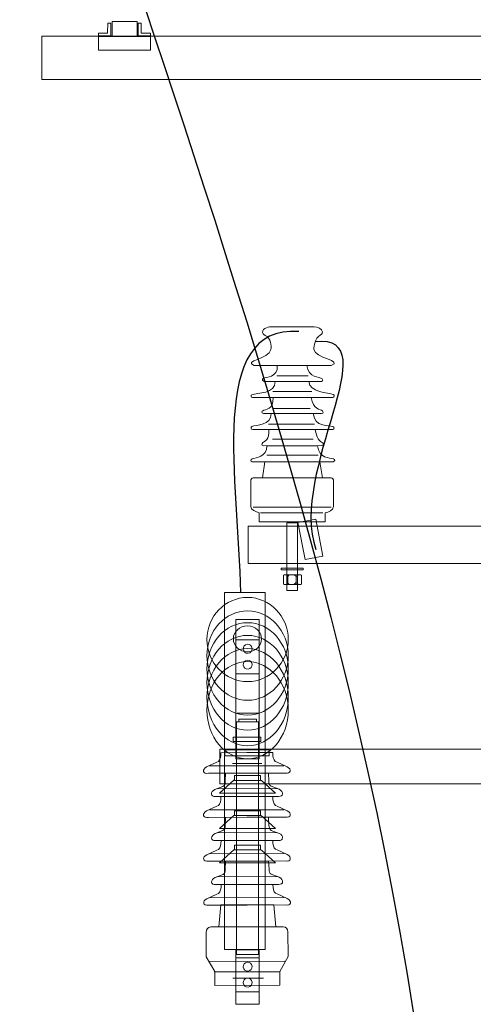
# Model space of a CAD drawing. Header units: centimetres. Extents: x -4644 to 5368, y -667 to 1552.
# Tile 32 of 48: x -1521 to -1451, y 340 to 492. Entities that reach past the tile are written whole.
import ezdxf

# ---------------------------------------------------------------- set-up
doc = ezdxf.new("R2010")
doc.units = ezdxf.units.CM
doc.header["$MEASUREMENT"] = 0
doc.layers.get('0').update_dxf_attribs({"linetype": 'CONTINUOUS'})
doc.layers.add('Warstwa 1', color=7, linetype='CONTINUOUS')

msp = doc.modelspace()

# ---------------------------------------------------------------- linework, layer by layer
at = {"color": 10}
for points in [[(-1504.57, 533.66), (-1542.74, 574.02), (-1455.85, 409.22), (-1456.33, 284.37)], [(-1478.38, 443.85), (-1492.65, 444.81), (-1487.65, 420.82), (-1487.4, 403.45)], [(-1475.82, 442.3), (-1464.41, 443.54), (-1480.03, 422.12), (-1475.72, 410.17)]]:
    msp.add_open_spline(points, degree=3, dxfattribs=at)
at = {"layer": 'Warstwa 1', "color": 7, "lineweight": 18}
for points in [[(-1518.05, 482.79), (-1350.33, 482.79), (-1350.33, 489.45), (-1518.05, 489.45), (-1518.05, 482.79)], [(-1489.85, 348.4), (-1483.57, 348.4), (-1483.57, 403.52), (-1489.85, 403.52), (-1489.85, 348.4)]]:
    msp.add_lwpolyline(points, close=True, dxfattribs=at)
at = {"layer": 'Warstwa 1', "color": 7, "lineweight": 9}
for points in [[(-1488.08, 377.85), (-1484.49, 377.85), (-1484.49, 399.37), (-1488.08, 399.37), (-1488.08, 377.85)], [(-1488.08, 390.95), (-1484.49, 390.95), (-1484.49, 396.2), (-1488.08, 396.2), (-1488.08, 390.95)], [(-1488.08, 339.91), (-1484.49, 339.91), (-1484.49, 348.32), (-1488.08, 348.32), (-1488.08, 339.91)], [(-1488.08, 341.84), (-1484.49, 341.84), (-1484.49, 347.08), (-1488.08, 347.08), (-1488.08, 341.84)]]:
    msp.add_lwpolyline(points, close=True, dxfattribs=at)
at = {"layer": 'Warstwa 1', "color": 7, "lineweight": 20}
msp.add_lwpolyline([(-1490.56, 373.97), (-1382.72, 373.97), (-1382.72, 379.34), (-1490.56, 379.34), (-1490.56, 373.97)], close=True, dxfattribs=at)
at = {"layer": 'Warstwa 1', "color": 7, "lineweight": 9}
for centre, major_axis, ratio in [((-1486.29, 396.26), (0, 6.5), 0.967014), ((-1486.29, 393.78), (0, 6.91), 0.909369), ((-1486.29, 391.72), (0, 7.14), 0.880671), ((-1486.3, 396.36), (2.18, 0), 0.917931), ((-1486.29, 389.58), (0, 7.32), 0.859162), ((-1486.29, 387.35), (0, 7.5), 0.838437), ((-1486.29, 385.35), (0, 7.5), 0.838437)]:
    msp.add_ellipse(centre, major_axis=major_axis, ratio=ratio, dxfattribs=at)
at = {"layer": 'Warstwa 1', "color": 250, "lineweight": 70}
msp.add_open_spline([(-2181.25, -624.77), (-2181.25, -624.77), (-2181.25, 905.01), (-2181.25, 905.01), (-2181.25, 905.01), (-2181.25, 905.01), (-1129.83, 905.01), (-1129.83, 905.01), (-1129.83, 905.01), (-1129.83, 905.01), (-1129.83, -624.77), (-1129.83, -624.77), (-1129.83, -624.77), (-1129.83, -624.77), (-2181.25, -624.77), (-2181.25, -624.77)], degree=3, knots=[0, 0, 0, 0, 0.2, 0.2, 0.2, 0.2, 0.4, 0.4, 0.4, 0.4, 0.6, 0.6, 0.6, 0.6, 1, 1, 1, 1], dxfattribs=at)
at = {"layer": 'Warstwa 1', "color": 7, "lineweight": 20}
for points in [[(-1451.92, -399.35), (-1451.92, -399.35), (-1416.34, -399.35), (-1416.34, -399.35), (-1416.34, -399.35), (-1416.34, -399.35), (-1424.47, 780.16), (-1424.47, 780.16), (-1424.47, 780.16), (-1424.47, 780.16), (-1443.89, 780.16), (-1443.89, 780.16), (-1443.89, 780.16), (-1443.89, 780.16), (-1451.92, -399.35), (-1451.92, -399.35)], [(-1478.5, 414.34), (-1478.5, 414.34), (-1475.73, 414.87), (-1475.73, 414.87), (-1475.73, 414.87), (-1475.73, 414.87), (-1474.64, 409.16), (-1474.64, 409.16), (-1474.64, 409.16), (-1474.64, 409.16), (-1477.41, 408.63), (-1477.41, 408.63), (-1477.41, 408.63), (-1477.41, 408.63), (-1478.5, 414.34), (-1478.5, 414.34)]]:
    msp.add_open_spline(points, degree=3, knots=[0, 0, 0, 0, 0.2, 0.2, 0.2, 0.2, 0.4, 0.4, 0.4, 0.4, 0.6, 0.6, 0.6, 0.6, 1, 1, 1, 1], dxfattribs=at)
at = {"layer": 'Warstwa 1', "color": 7, "lineweight": 18}
for points, knots in [([(-1507.39, 489.51), (-1507.39, 489.51), (-1507.39, 491.48), (-1507.39, 491.48), (-1507.39, 491.48), (-1507.39, 491.48), (-1507.89, 491.46), (-1507.89, 491.46), (-1507.89, 491.46), (-1507.89, 491.46), (-1507.9, 489.93), (-1507.9, 489.93), (-1507.9, 489.93), (-1507.9, 489.93), (-1509.31, 489.93), (-1509.31, 489.93), (-1509.31, 489.93), (-1509.31, 489.93), (-1509.31, 489.51), (-1509.31, 489.51), (-1509.31, 489.51), (-1509.31, 489.51), (-1507.39, 489.51), (-1507.39, 489.51)], [0, 0, 0, 0, 0.142857, 0.142857, 0.142857, 0.142857, 0.285714, 0.285714, 0.285714, 0.285714, 0.428571, 0.428571, 0.428571, 0.428571, 0.571429, 0.571429, 0.571429, 0.571429, 0.714286, 0.714286, 0.714286, 0.714286, 1, 1, 1, 1]), ([(-1503.34, 491.75), (-1503.34, 491.75), (-1507.23, 491.75), (-1507.23, 491.75), (-1507.23, 491.75), (-1507.23, 491.75), (-1507.23, 489.43), (-1507.23, 489.43), (-1507.23, 489.43), (-1507.23, 489.43), (-1503.34, 489.43), (-1503.34, 489.43), (-1503.34, 489.43), (-1503.34, 489.43), (-1503.34, 491.75), (-1503.34, 491.75)], [0, 0, 0, 0, 0.2, 0.2, 0.2, 0.2, 0.4, 0.4, 0.4, 0.4, 0.6, 0.6, 0.6, 0.6, 1, 1, 1, 1]), ([(-1503.21, 489.51), (-1503.21, 489.51), (-1503.21, 491.48), (-1503.21, 491.48), (-1503.21, 491.48), (-1503.21, 491.48), (-1502.71, 491.46), (-1502.71, 491.46), (-1502.71, 491.46), (-1502.71, 491.46), (-1502.7, 489.93), (-1502.7, 489.93), (-1502.7, 489.93), (-1502.7, 489.93), (-1501.29, 489.93), (-1501.29, 489.93), (-1501.29, 489.93), (-1501.29, 489.93), (-1501.29, 489.51), (-1501.29, 489.51), (-1501.29, 489.51), (-1501.29, 489.51), (-1503.21, 489.51), (-1503.21, 489.51)], [0, 0, 0, 0, 0.142857, 0.142857, 0.142857, 0.142857, 0.285714, 0.285714, 0.285714, 0.285714, 0.428571, 0.428571, 0.428571, 0.428571, 0.571429, 0.571429, 0.571429, 0.571429, 0.714286, 0.714286, 0.714286, 0.714286, 1, 1, 1, 1]), ([(-1501.26, 489.43), (-1501.26, 489.43), (-1509.31, 489.43), (-1509.31, 489.43), (-1509.31, 489.43), (-1509.31, 489.43), (-1509.31, 487.31), (-1509.31, 487.31), (-1509.31, 487.31), (-1509.31, 487.31), (-1501.26, 487.31), (-1501.26, 487.31), (-1501.26, 487.31), (-1501.26, 487.31), (-1501.26, 489.43), (-1501.26, 489.43)], [0, 0, 0, 0, 0.2, 0.2, 0.2, 0.2, 0.4, 0.4, 0.4, 0.4, 0.6, 0.6, 0.6, 0.6, 1, 1, 1, 1]), ([(-1483.96, 443.7), (-1484.12, 444.4), (-1482.65, 444.67), (-1482.66, 444.56), (-1482.66, 444.56), (-1482.66, 444.56), (-1476.02, 444.56), (-1476.02, 444.56), (-1476.02, 444.56), (-1475.43, 444.51), (-1474.77, 444.28), (-1474.7, 443.78), (-1474.7, 443.78), (-1474.81, 443.55), (-1474.65, 443.49), (-1475.07, 443.26), (-1475.07, 443.26), (-1475.88, 442.81), (-1476.05, 441.6), (-1476.03, 441.07), (-1476.03, 441.07), (-1475.97, 439.77), (-1471.45, 439.28), (-1473.35, 438.61), (-1473.35, 438.61), (-1473.35, 438.61), (-1485.25, 438.61), (-1485.25, 438.61), (-1485.25, 438.61), (-1487.16, 439.31), (-1482.93, 439.56), (-1482.68, 441.08), (-1482.68, 441.08), (-1482.59, 441.59), (-1482.65, 442.8), (-1483.57, 443.25), (-1483.57, 443.25), (-1483.9, 443.41), (-1483.88, 443.53), (-1483.96, 443.7)], [0, 0, 0, 0, 0.090909, 0.090909, 0.090909, 0.090909, 0.181818, 0.181818, 0.181818, 0.181818, 0.272727, 0.272727, 0.272727, 0.272727, 0.363636, 0.363636, 0.363636, 0.363636, 0.454545, 0.454545, 0.454545, 0.454545, 0.545455, 0.545455, 0.545455, 0.545455, 0.636364, 0.636364, 0.636364, 0.636364, 0.727273, 0.727273, 0.727273, 0.727273, 0.818182, 0.818182, 0.818182, 0.818182, 1, 1, 1, 1]), ([(-1481.69, 438.61), (-1481.69, 438.61), (-1477.13, 438.61), (-1477.13, 438.61), (-1477.13, 438.61), (-1476.87, 436.6), (-1475.17, 436.91), (-1474.77, 436.52), (-1474.77, 436.52), (-1474.7, 436.45), (-1474.57, 436.21), (-1474.88, 436.11), (-1474.88, 436.11), (-1474.88, 436.11), (-1483.72, 436.12), (-1483.72, 436.12), (-1483.72, 436.12), (-1483.99, 436.17), (-1484.04, 436.47), (-1483.88, 436.57), (-1483.88, 436.57), (-1483.39, 436.86), (-1481.6, 436.66), (-1481.69, 438.61)], [0, 0, 0, 0, 0.142857, 0.142857, 0.142857, 0.142857, 0.285714, 0.285714, 0.285714, 0.285714, 0.428571, 0.428571, 0.428571, 0.428571, 0.571429, 0.571429, 0.571429, 0.571429, 0.714286, 0.714286, 0.714286, 0.714286, 1, 1, 1, 1]), ([(-1482.01, 436.12), (-1482.01, 436.12), (-1476.8, 436.12), (-1476.8, 436.12), (-1476.8, 436.12), (-1476.7, 434.47), (-1473.87, 434.37), (-1473.04, 434.09), (-1473.04, 434.09), (-1472.85, 434.02), (-1472.83, 433.72), (-1473.1, 433.64), (-1473.1, 433.64), (-1473.1, 433.64), (-1485.55, 433.64), (-1485.55, 433.64), (-1485.55, 433.64), (-1485.81, 433.69), (-1485.82, 434.01), (-1485.61, 434.08), (-1485.61, 434.08), (-1484.78, 434.37), (-1481.97, 434.22), (-1482.01, 436.12)], [0, 0, 0, 0, 0.142857, 0.142857, 0.142857, 0.142857, 0.285714, 0.285714, 0.285714, 0.285714, 0.428571, 0.428571, 0.428571, 0.428571, 0.571429, 0.571429, 0.571429, 0.571429, 0.714286, 0.714286, 0.714286, 0.714286, 1, 1, 1, 1]), ([(-1482.34, 433.64), (-1482.34, 433.64), (-1476.46, 433.64), (-1476.46, 433.64), (-1476.46, 433.64), (-1476.21, 431.75), (-1475, 431.86), (-1474.7, 431.58), (-1474.7, 431.58), (-1474.61, 431.49), (-1474.53, 431.21), (-1474.85, 431.16), (-1474.85, 431.16), (-1474.85, 431.16), (-1483.85, 431.16), (-1483.85, 431.16), (-1483.85, 431.16), (-1484.21, 431.24), (-1484.05, 431.55), (-1483.95, 431.61), (-1483.95, 431.61), (-1483.56, 431.82), (-1482.25, 431.76), (-1482.34, 433.64)], [0, 0, 0, 0, 0.142857, 0.142857, 0.142857, 0.142857, 0.285714, 0.285714, 0.285714, 0.285714, 0.428571, 0.428571, 0.428571, 0.428571, 0.571429, 0.571429, 0.571429, 0.571429, 0.714286, 0.714286, 0.714286, 0.714286, 1, 1, 1, 1]), ([(-1482.66, 431.17), (-1482.66, 431.17), (-1476.13, 431.17), (-1476.13, 431.17), (-1476.13, 431.17), (-1475.93, 429.02), (-1473.79, 429.41), (-1473.1, 429.17), (-1473.1, 429.17), (-1472.87, 429.09), (-1472.78, 428.79), (-1473.13, 428.69), (-1473.13, 428.69), (-1473.13, 428.69), (-1485.5, 428.69), (-1485.5, 428.69), (-1485.5, 428.69), (-1485.83, 428.74), (-1485.79, 429.06), (-1485.63, 429.15), (-1485.63, 429.15), (-1485.01, 429.49), (-1482.61, 429.26), (-1482.66, 431.17)], [0, 0, 0, 0, 0.142857, 0.142857, 0.142857, 0.142857, 0.285714, 0.285714, 0.285714, 0.285714, 0.428571, 0.428571, 0.428571, 0.428571, 0.571429, 0.571429, 0.571429, 0.571429, 0.714286, 0.714286, 0.714286, 0.714286, 1, 1, 1, 1]), ([(-1482.98, 428.69), (-1482.98, 428.69), (-1475.82, 428.69), (-1475.82, 428.69), (-1475.82, 428.69), (-1475.57, 426.77), (-1474.78, 426.86), (-1474.63, 426.57), (-1474.63, 426.57), (-1474.59, 426.48), (-1474.55, 426.28), (-1474.82, 426.21), (-1474.82, 426.21), (-1474.82, 426.21), (-1483.82, 426.2), (-1483.82, 426.2), (-1483.82, 426.2), (-1484.16, 426.26), (-1484.13, 426.56), (-1483.94, 426.67), (-1483.94, 426.67), (-1483.63, 426.85), (-1482.91, 427.15), (-1482.98, 428.69)], [0, 0, 0, 0, 0.142857, 0.142857, 0.142857, 0.142857, 0.285714, 0.285714, 0.285714, 0.285714, 0.428571, 0.428571, 0.428571, 0.428571, 0.571429, 0.571429, 0.571429, 0.571429, 0.714286, 0.714286, 0.714286, 0.714286, 1, 1, 1, 1]), ([(-1483.33, 426.2), (-1483.33, 426.2), (-1475.48, 426.2), (-1475.48, 426.2), (-1475.48, 426.2), (-1475.29, 424.18), (-1473.61, 424.37), (-1472.99, 424.17), (-1472.99, 424.17), (-1472.79, 424.11), (-1472.75, 423.8), (-1473.05, 423.71), (-1473.05, 423.71), (-1473.05, 423.71), (-1485.56, 423.71), (-1485.56, 423.71), (-1485.56, 423.71), (-1485.84, 423.8), (-1485.8, 424.08), (-1485.6, 424.16), (-1485.6, 424.16), (-1485, 424.4), (-1483.28, 424.4), (-1483.33, 426.2)], [0, 0, 0, 0, 0.142857, 0.142857, 0.142857, 0.142857, 0.285714, 0.285714, 0.285714, 0.285714, 0.428571, 0.428571, 0.428571, 0.428571, 0.571429, 0.571429, 0.571429, 0.571429, 0.714286, 0.714286, 0.714286, 0.714286, 1, 1, 1, 1]), ([(-1483.63, 423.71), (-1483.63, 423.71), (-1475.15, 423.71), (-1475.15, 423.71), (-1475.15, 423.71), (-1475.15, 423.71), (-1474.71, 421.24), (-1474.71, 421.24), (-1474.71, 421.24), (-1474.71, 421.24), (-1483.98, 421.24), (-1483.98, 421.24), (-1483.98, 421.24), (-1483.98, 421.24), (-1483.63, 423.71), (-1483.63, 423.71)], [0, 0, 0, 0, 0.2, 0.2, 0.2, 0.2, 0.4, 0.4, 0.4, 0.4, 0.6, 0.6, 0.6, 0.6, 1, 1, 1, 1]), ([(-1485.44, 421.24), (-1485.44, 421.24), (-1473.37, 421.24), (-1473.37, 421.24), (-1473.37, 421.24), (-1473.17, 421.24), (-1473.01, 421.01), (-1473.01, 420.72), (-1473.01, 420.72), (-1473.01, 420.72), (-1473.01, 416.8), (-1473.01, 416.8), (-1473.01, 416.8), (-1473.01, 416.21), (-1473.83, 415.99), (-1474.29, 415.81), (-1474.29, 415.81), (-1474.29, 415.81), (-1474.29, 414.42), (-1474.29, 414.42), (-1474.29, 414.42), (-1474.29, 414.42), (-1484.52, 414.42), (-1484.52, 414.42), (-1484.52, 414.42), (-1484.52, 414.42), (-1484.51, 415.81), (-1484.51, 415.81), (-1484.51, 415.81), (-1484.95, 416.03), (-1485.8, 416.25), (-1485.8, 416.8), (-1485.8, 416.8), (-1485.8, 416.8), (-1485.8, 420.72), (-1485.8, 420.72), (-1485.8, 420.72), (-1485.8, 421.01), (-1485.63, 421.24), (-1485.44, 421.24)], [0, 0, 0, 0, 0.090909, 0.090909, 0.090909, 0.090909, 0.181818, 0.181818, 0.181818, 0.181818, 0.272727, 0.272727, 0.272727, 0.272727, 0.363636, 0.363636, 0.363636, 0.363636, 0.454545, 0.454545, 0.454545, 0.454545, 0.545455, 0.545455, 0.545455, 0.545455, 0.636364, 0.636364, 0.636364, 0.636364, 0.727273, 0.727273, 0.727273, 0.727273, 0.818182, 0.818182, 0.818182, 0.818182, 1, 1, 1, 1]), ([(-1486.22, 408), (-1486.22, 408), (-1486.22, 413.78), (-1486.22, 413.78), (-1486.22, 413.78), (-1486.22, 413.78), (-1351.22, 413.78), (-1351.22, 413.78), (-1351.22, 413.78), (-1351.22, 413.78), (-1351.22, 408), (-1351.22, 408), (-1351.22, 408), (-1351.22, 408), (-1486.22, 408), (-1486.22, 408)], [0, 0, 0, 0, 0.2, 0.2, 0.2, 0.2, 0.4, 0.4, 0.4, 0.4, 0.6, 0.6, 0.6, 0.6, 1, 1, 1, 1]), ([(-1480.21, 414.29), (-1480.21, 414.29), (-1478.56, 414.29), (-1478.56, 414.29), (-1478.56, 414.29), (-1478.56, 414.29), (-1478.56, 403.82), (-1478.56, 403.82), (-1478.56, 403.82), (-1478.56, 403.82), (-1480.21, 403.82), (-1480.21, 403.82), (-1480.21, 403.82), (-1480.21, 403.82), (-1480.21, 414.29), (-1480.21, 414.29)], [0, 0, 0, 0, 0.2, 0.2, 0.2, 0.2, 0.4, 0.4, 0.4, 0.4, 0.6, 0.6, 0.6, 0.6, 1, 1, 1, 1]), ([(-1481.09, 407.29), (-1481.09, 407.29), (-1477.69, 407.29), (-1477.69, 407.29), (-1477.69, 407.29), (-1477.69, 407.29), (-1477.69, 407.05), (-1477.69, 407.05), (-1477.69, 407.05), (-1477.69, 407.05), (-1481.09, 407.05), (-1481.09, 407.05), (-1481.09, 407.05), (-1481.09, 407.05), (-1481.09, 407.29), (-1481.09, 407.29)], [0, 0, 0, 0, 0.2, 0.2, 0.2, 0.2, 0.4, 0.4, 0.4, 0.4, 0.6, 0.6, 0.6, 0.6, 1, 1, 1, 1]), ([(-1480.76, 405.04), (-1480.76, 405.04), (-1480.76, 405.97), (-1480.76, 405.97), (-1480.76, 405.97), (-1480.76, 406.13), (-1480.7, 406.27), (-1480.64, 406.27), (-1480.64, 406.27), (-1480.64, 406.27), (-1478.06, 406.27), (-1478.06, 406.27), (-1478.06, 406.27), (-1477.99, 406.27), (-1477.94, 406.13), (-1477.94, 405.97), (-1477.94, 405.97), (-1477.94, 405.97), (-1477.94, 405.04), (-1477.94, 405.04), (-1477.94, 405.04), (-1477.94, 404.88), (-1477.99, 404.75), (-1478.06, 404.75), (-1478.06, 404.75), (-1478.06, 404.75), (-1480.64, 404.75), (-1480.64, 404.75), (-1480.64, 404.75), (-1480.7, 404.75), (-1480.76, 404.88), (-1480.76, 405.04)], [0, 0, 0, 0, 0.111111, 0.111111, 0.111111, 0.111111, 0.222222, 0.222222, 0.222222, 0.222222, 0.333333, 0.333333, 0.333333, 0.333333, 0.444444, 0.444444, 0.444444, 0.444444, 0.555556, 0.555556, 0.555556, 0.555556, 0.666667, 0.666667, 0.666667, 0.666667, 0.777778, 0.777778, 0.777778, 0.777778, 1, 1, 1, 1])]:
    msp.add_open_spline(points, degree=3, knots=knots, dxfattribs=at)
at = {"layer": 'Warstwa 1', "color": 250, "lineweight": 18}
for points in [[(-1481.77, 436.99), (-1481.77, 436.99), (-1476.95, 436.99), (-1476.95, 436.99)], [(-1482.41, 434.56), (-1482.41, 434.56), (-1476.38, 434.56), (-1476.38, 434.56)], [(-1482.31, 431.95), (-1482.31, 431.95), (-1476.64, 431.95), (-1476.64, 431.95)], [(-1483.06, 429.52), (-1483.06, 429.52), (-1475.96, 429.52), (-1475.96, 429.52)], [(-1482.46, 427.19), (-1482.46, 427.19), (-1476.13, 427.19), (-1476.13, 427.19)], [(-1483.3, 424.76), (-1483.3, 424.76), (-1475.38, 424.76), (-1475.38, 424.76)], [(-1485.42, 416.73), (-1485.42, 416.73), (-1473.35, 416.73), (-1473.35, 416.73)], [(-1484.29, 415.82), (-1484.29, 415.82), (-1474.65, 415.82), (-1474.65, 415.82)], [(-1480.52, 406.27), (-1480.52, 406.27), (-1480.12, 406.25), (-1480.08, 406.04)], [(-1479.56, 406.26), (-1479.56, 406.26), (-1480.03, 406.26), (-1480.08, 406.02)], [(-1479.41, 406.27), (-1479.41, 406.27), (-1478.81, 406.19), (-1478.79, 405.89)], [(-1478.4, 406.27), (-1478.4, 406.27), (-1478.77, 406.12), (-1478.79, 405.9)], [(-1480.52, 404.75), (-1480.52, 404.75), (-1480.12, 404.77), (-1480.08, 404.97)], [(-1480.08, 406.07), (-1480.08, 406.07), (-1480.08, 404.96), (-1480.08, 404.96)], [(-1479.56, 404.75), (-1479.56, 404.75), (-1480.03, 404.76), (-1480.08, 404.99)], [(-1479.41, 404.75), (-1479.41, 404.75), (-1478.81, 404.83), (-1478.79, 405.13)], [(-1478.79, 405.93), (-1478.79, 405.93), (-1478.79, 405.09), (-1478.79, 405.09)], [(-1478.4, 404.76), (-1478.4, 404.76), (-1478.77, 404.9), (-1478.79, 405.12)]]:
    msp.add_open_spline(points, degree=3, dxfattribs=at)
at = {"layer": 'Warstwa 1', "color": 7, "lineweight": 9}
for points, knots in [([(-1486.33, 395.52), (-1486.72, 395.49), (-1487, 395.15), (-1486.96, 394.77), (-1486.96, 394.77), (-1486.93, 394.39), (-1486.59, 394.1), (-1486.21, 394.14), (-1486.21, 394.14), (-1485.83, 394.17), (-1485.55, 394.51), (-1485.58, 394.89), (-1485.58, 394.89), (-1485.61, 395.28), (-1485.95, 395.56), (-1486.33, 395.52)], [0, 0, 0, 0, 0.2, 0.2, 0.2, 0.2, 0.4, 0.4, 0.4, 0.4, 0.6, 0.6, 0.6, 0.6, 1, 1, 1, 1]), ([(-1486.33, 393.07), (-1486.72, 393.03), (-1487, 392.69), (-1486.96, 392.31), (-1486.96, 392.31), (-1486.93, 391.93), (-1486.59, 391.65), (-1486.21, 391.68), (-1486.21, 391.68), (-1485.83, 391.72), (-1485.55, 392.05), (-1485.58, 392.44), (-1485.58, 392.44), (-1485.61, 392.82), (-1485.95, 393.1), (-1486.33, 393.07)], [0, 0, 0, 0, 0.2, 0.2, 0.2, 0.2, 0.4, 0.4, 0.4, 0.4, 0.6, 0.6, 0.6, 0.6, 1, 1, 1, 1]), ([(-1487.99, 383.54), (-1487.99, 383.54), (-1484.59, 383.54), (-1484.59, 383.54), (-1484.59, 383.54), (-1484.59, 383.54), (-1484.59, 347.59), (-1484.59, 347.59), (-1484.59, 347.59), (-1484.59, 347.59), (-1487.99, 347.59), (-1487.99, 347.59), (-1487.99, 347.59), (-1487.99, 347.59), (-1487.99, 383.54), (-1487.99, 383.54)], [0, 0, 0, 0, 0.2, 0.2, 0.2, 0.2, 0.4, 0.4, 0.4, 0.4, 0.6, 0.6, 0.6, 0.6, 1, 1, 1, 1]), ([(-1487.65, 383.53), (-1487.65, 383.53), (-1484.92, 383.53), (-1484.92, 383.53), (-1484.92, 383.53), (-1484.92, 383.53), (-1484.92, 383.95), (-1484.92, 383.95), (-1484.92, 383.95), (-1484.92, 383.95), (-1487.65, 383.95), (-1487.65, 383.95), (-1487.65, 383.95), (-1487.65, 383.95), (-1487.65, 383.53), (-1487.65, 383.53)], [0, 0, 0, 0, 0.2, 0.2, 0.2, 0.2, 0.4, 0.4, 0.4, 0.4, 0.6, 0.6, 0.6, 0.6, 1, 1, 1, 1]), ([(-1488.5, 381.15), (-1488.5, 381.15), (-1484.24, 381.15), (-1484.24, 381.15), (-1484.24, 381.15), (-1484.24, 381.15), (-1484.24, 380.5), (-1484.24, 380.5), (-1484.24, 380.5), (-1484.24, 380.5), (-1488.5, 380.5), (-1488.5, 380.5), (-1488.5, 380.5), (-1488.5, 380.5), (-1488.5, 381.15), (-1488.5, 381.15)], [0, 0, 0, 0, 0.2, 0.2, 0.2, 0.2, 0.4, 0.4, 0.4, 0.4, 0.6, 0.6, 0.6, 0.6, 1, 1, 1, 1]), ([(-1486.4, 375.61), (-1486.4, 375.61), (-1480.49, 375.62), (-1480.49, 375.62), (-1480.49, 375.62), (-1479.57, 375.47), (-1479.43, 376.23), (-1480.18, 376.61), (-1480.18, 376.61), (-1480.18, 376.61), (-1481.74, 377.32), (-1481.74, 377.32), (-1481.74, 377.32), (-1482.15, 377.36), (-1482.32, 377.88), (-1482.38, 378.32), (-1482.38, 378.32), (-1482.38, 378.32), (-1482.4, 378.8), (-1482.4, 378.8), (-1482.4, 378.8), (-1482.4, 378.8), (-1486.4, 378.79), (-1486.4, 378.79), (-1486.4, 378.79), (-1486.4, 378.79), (-1490.41, 378.78), (-1490.41, 378.78), (-1490.41, 378.78), (-1490.41, 378.78), (-1490.42, 378.3), (-1490.42, 378.3), (-1490.42, 378.3), (-1490.48, 377.86), (-1490.65, 377.34), (-1491.06, 377.3), (-1491.06, 377.3), (-1491.06, 377.3), (-1492.62, 376.58), (-1492.62, 376.58), (-1492.62, 376.58), (-1493.37, 376.2), (-1493.22, 375.44), (-1492.31, 375.59), (-1492.31, 375.59), (-1492.31, 375.59), (-1486.4, 375.61), (-1486.4, 375.61)], [0, 0, 0, 0, 0.076923, 0.076923, 0.076923, 0.076923, 0.153846, 0.153846, 0.153846, 0.153846, 0.230769, 0.230769, 0.230769, 0.230769, 0.307692, 0.307692, 0.307692, 0.307692, 0.384615, 0.384615, 0.384615, 0.384615, 0.461538, 0.461538, 0.461538, 0.461538, 0.538462, 0.538462, 0.538462, 0.538462, 0.615385, 0.615385, 0.615385, 0.615385, 0.692308, 0.692308, 0.692308, 0.692308, 0.769231, 0.769231, 0.769231, 0.769231, 0.846154, 0.846154, 0.846154, 0.846154, 1, 1, 1, 1]), ([(-1489.78, 379.21), (-1489.78, 379.21), (-1482.97, 379.22), (-1482.97, 379.22), (-1482.97, 379.22), (-1482.97, 379.22), (-1482.96, 378.31), (-1482.96, 378.31), (-1482.96, 378.31), (-1482.96, 378.31), (-1489.78, 378.29), (-1489.78, 378.29), (-1489.78, 378.29), (-1489.78, 378.29), (-1489.78, 379.21), (-1489.78, 379.21)], [0, 0, 0, 0, 0.2, 0.2, 0.2, 0.2, 0.4, 0.4, 0.4, 0.4, 0.6, 0.6, 0.6, 0.6, 1, 1, 1, 1]), ([(-1486.37, 372.02), (-1486.37, 372.02), (-1491.23, 372.01), (-1491.23, 372.01), (-1491.23, 372.01), (-1492.03, 371.92), (-1492.08, 372.74), (-1491.32, 373.11), (-1491.32, 373.11), (-1491.32, 373.11), (-1490.1, 373.57), (-1490.1, 373.57), (-1490.1, 373.57), (-1489.82, 373.71), (-1489.75, 374.01), (-1489.76, 374.37), (-1489.76, 374.37), (-1489.76, 374.37), (-1489.7, 375.6), (-1489.7, 375.6), (-1489.7, 375.6), (-1489.7, 375.6), (-1486.38, 375.6), (-1486.38, 375.6), (-1486.38, 375.6), (-1486.38, 375.6), (-1483.05, 375.61), (-1483.05, 375.61), (-1483.05, 375.61), (-1483.05, 375.61), (-1482.99, 374.38), (-1482.99, 374.38), (-1482.99, 374.38), (-1483, 374.03), (-1482.93, 373.72), (-1482.64, 373.59), (-1482.64, 373.59), (-1482.64, 373.59), (-1481.43, 373.13), (-1481.43, 373.13), (-1481.43, 373.13), (-1480.67, 372.76), (-1480.72, 371.94), (-1481.51, 372.03), (-1481.51, 372.03), (-1481.51, 372.03), (-1486.37, 372.02), (-1486.37, 372.02)], [0, 0, 0, 0, 0.076923, 0.076923, 0.076923, 0.076923, 0.153846, 0.153846, 0.153846, 0.153846, 0.230769, 0.230769, 0.230769, 0.230769, 0.307692, 0.307692, 0.307692, 0.307692, 0.384615, 0.384615, 0.384615, 0.384615, 0.461538, 0.461538, 0.461538, 0.461538, 0.538462, 0.538462, 0.538462, 0.538462, 0.615385, 0.615385, 0.615385, 0.615385, 0.692308, 0.692308, 0.692308, 0.692308, 0.769231, 0.769231, 0.769231, 0.769231, 0.846154, 0.846154, 0.846154, 0.846154, 1, 1, 1, 1]), ([(-1490.64, 372.52), (-1490.64, 372.52), (-1481.98, 372.52), (-1481.98, 372.52), (-1481.98, 372.52), (-1481.98, 372.52), (-1484.14, 374.49), (-1484.14, 374.49), (-1484.14, 374.49), (-1484.14, 374.49), (-1488.41, 374.51), (-1488.41, 374.51), (-1488.41, 374.51), (-1488.41, 374.51), (-1490.64, 372.52), (-1490.64, 372.52)], [0, 0, 0, 0, 0.2, 0.2, 0.2, 0.2, 0.4, 0.4, 0.4, 0.4, 0.6, 0.6, 0.6, 0.6, 1, 1, 1, 1]), ([(-1488.32, 375.23), (-1488.32, 375.23), (-1484.3, 375.23), (-1484.3, 375.23), (-1484.3, 375.23), (-1484.3, 375.23), (-1484.3, 374.49), (-1484.3, 374.49), (-1484.3, 374.49), (-1484.3, 374.49), (-1488.32, 374.49), (-1488.32, 374.49), (-1488.32, 374.49), (-1488.32, 374.49), (-1488.32, 375.23), (-1488.32, 375.23)], [0, 0, 0, 0, 0.2, 0.2, 0.2, 0.2, 0.4, 0.4, 0.4, 0.4, 0.6, 0.6, 0.6, 0.6, 1, 1, 1, 1]), ([(-1486.39, 368.81), (-1486.39, 368.81), (-1492.3, 368.79), (-1492.3, 368.79), (-1492.3, 368.79), (-1493.21, 368.64), (-1493.36, 369.4), (-1492.61, 369.78), (-1492.61, 369.78), (-1492.61, 369.78), (-1491.05, 370.5), (-1491.05, 370.5), (-1491.05, 370.5), (-1490.64, 370.54), (-1490.47, 371.06), (-1490.41, 371.5), (-1490.41, 371.5), (-1490.41, 371.5), (-1490.4, 371.98), (-1490.4, 371.98), (-1490.4, 371.98), (-1490.4, 371.98), (-1486.39, 371.99), (-1486.39, 371.99), (-1486.39, 371.99), (-1486.39, 371.99), (-1482.39, 372), (-1482.39, 372), (-1482.39, 372), (-1482.39, 372), (-1482.37, 371.52), (-1482.37, 371.52), (-1482.37, 371.52), (-1482.31, 371.08), (-1482.14, 370.56), (-1481.73, 370.52), (-1481.73, 370.52), (-1481.73, 370.52), (-1480.17, 369.81), (-1480.17, 369.81), (-1480.17, 369.81), (-1479.42, 369.43), (-1479.56, 368.67), (-1480.48, 368.82), (-1480.48, 368.82), (-1480.48, 368.82), (-1486.39, 368.81), (-1486.39, 368.81)], [0, 0, 0, 0, 0.076923, 0.076923, 0.076923, 0.076923, 0.153846, 0.153846, 0.153846, 0.153846, 0.230769, 0.230769, 0.230769, 0.230769, 0.307692, 0.307692, 0.307692, 0.307692, 0.384615, 0.384615, 0.384615, 0.384615, 0.461538, 0.461538, 0.461538, 0.461538, 0.538462, 0.538462, 0.538462, 0.538462, 0.615385, 0.615385, 0.615385, 0.615385, 0.692308, 0.692308, 0.692308, 0.692308, 0.769231, 0.769231, 0.769231, 0.769231, 0.846154, 0.846154, 0.846154, 0.846154, 1, 1, 1, 1]), ([(-1488.32, 369.79), (-1488.32, 369.79), (-1484.3, 369.79), (-1484.3, 369.79), (-1484.3, 369.79), (-1484.3, 369.79), (-1484.3, 369.05), (-1484.3, 369.05), (-1484.3, 369.05), (-1484.3, 369.05), (-1488.32, 369.05), (-1488.32, 369.05), (-1488.32, 369.05), (-1488.32, 369.05), (-1488.32, 369.79), (-1488.32, 369.79)], [0, 0, 0, 0, 0.2, 0.2, 0.2, 0.2, 0.4, 0.4, 0.4, 0.4, 0.6, 0.6, 0.6, 0.6, 1, 1, 1, 1]), ([(-1486.36, 365.21), (-1486.36, 365.21), (-1481.5, 365.22), (-1481.5, 365.22), (-1481.5, 365.22), (-1480.71, 365.14), (-1480.66, 365.96), (-1481.42, 366.32), (-1481.42, 366.32), (-1481.42, 366.32), (-1482.63, 366.78), (-1482.63, 366.78), (-1482.63, 366.78), (-1482.92, 366.91), (-1482.99, 367.22), (-1482.98, 367.57), (-1482.98, 367.57), (-1482.98, 367.57), (-1483.04, 368.8), (-1483.04, 368.8), (-1483.04, 368.8), (-1483.04, 368.8), (-1486.37, 368.8), (-1486.37, 368.8), (-1486.37, 368.8), (-1486.37, 368.8), (-1489.69, 368.79), (-1489.69, 368.79), (-1489.69, 368.79), (-1489.69, 368.79), (-1489.75, 367.56), (-1489.75, 367.56), (-1489.75, 367.56), (-1489.73, 367.2), (-1489.81, 366.9), (-1490.09, 366.77), (-1490.09, 366.77), (-1490.09, 366.77), (-1491.31, 366.3), (-1491.31, 366.3), (-1491.31, 366.3), (-1492.07, 365.93), (-1492.01, 365.11), (-1491.22, 365.2), (-1491.22, 365.2), (-1491.22, 365.2), (-1486.36, 365.21), (-1486.36, 365.21)], [0, 0, 0, 0, 0.076923, 0.076923, 0.076923, 0.076923, 0.153846, 0.153846, 0.153846, 0.153846, 0.230769, 0.230769, 0.230769, 0.230769, 0.307692, 0.307692, 0.307692, 0.307692, 0.384615, 0.384615, 0.384615, 0.384615, 0.461538, 0.461538, 0.461538, 0.461538, 0.538462, 0.538462, 0.538462, 0.538462, 0.615385, 0.615385, 0.615385, 0.615385, 0.692308, 0.692308, 0.692308, 0.692308, 0.769231, 0.769231, 0.769231, 0.769231, 0.846154, 0.846154, 0.846154, 0.846154, 1, 1, 1, 1]), ([(-1490.64, 367.07), (-1490.64, 367.07), (-1481.98, 367.07), (-1481.98, 367.07), (-1481.98, 367.07), (-1481.98, 367.07), (-1484.14, 369.04), (-1484.14, 369.04), (-1484.14, 369.04), (-1484.14, 369.04), (-1488.41, 369.06), (-1488.41, 369.06), (-1488.41, 369.06), (-1488.41, 369.06), (-1490.64, 367.07), (-1490.64, 367.07)], [0, 0, 0, 0, 0.2, 0.2, 0.2, 0.2, 0.4, 0.4, 0.4, 0.4, 0.6, 0.6, 0.6, 0.6, 1, 1, 1, 1]), ([(-1486.38, 362.03), (-1486.38, 362.03), (-1480.46, 362.05), (-1480.46, 362.05), (-1480.46, 362.05), (-1479.55, 361.9), (-1479.41, 362.66), (-1480.16, 363.04), (-1480.16, 363.04), (-1480.16, 363.04), (-1481.72, 363.75), (-1481.72, 363.75), (-1481.72, 363.75), (-1482.13, 363.78), (-1482.3, 364.3), (-1482.36, 364.74), (-1482.36, 364.74), (-1482.36, 364.74), (-1482.37, 365.23), (-1482.37, 365.23), (-1482.37, 365.23), (-1482.37, 365.23), (-1486.38, 365.22), (-1486.38, 365.22), (-1486.38, 365.22), (-1486.38, 365.22), (-1490.39, 365.21), (-1490.39, 365.21), (-1490.39, 365.21), (-1490.39, 365.21), (-1490.4, 364.72), (-1490.4, 364.72), (-1490.4, 364.72), (-1490.46, 364.28), (-1490.63, 363.77), (-1491.04, 363.73), (-1491.04, 363.73), (-1491.04, 363.73), (-1492.6, 363.01), (-1492.6, 363.01), (-1492.6, 363.01), (-1493.35, 362.62), (-1493.2, 361.87), (-1492.29, 362.02), (-1492.29, 362.02), (-1492.29, 362.02), (-1486.38, 362.03), (-1486.38, 362.03)], [0, 0, 0, 0, 0.076923, 0.076923, 0.076923, 0.076923, 0.153846, 0.153846, 0.153846, 0.153846, 0.230769, 0.230769, 0.230769, 0.230769, 0.307692, 0.307692, 0.307692, 0.307692, 0.384615, 0.384615, 0.384615, 0.384615, 0.461538, 0.461538, 0.461538, 0.461538, 0.538462, 0.538462, 0.538462, 0.538462, 0.615385, 0.615385, 0.615385, 0.615385, 0.692308, 0.692308, 0.692308, 0.692308, 0.769231, 0.769231, 0.769231, 0.769231, 0.846154, 0.846154, 0.846154, 0.846154, 1, 1, 1, 1]), ([(-1490.64, 361.77), (-1490.64, 361.77), (-1481.98, 361.77), (-1481.98, 361.77), (-1481.98, 361.77), (-1481.98, 361.77), (-1484.14, 363.74), (-1484.14, 363.74), (-1484.14, 363.74), (-1484.14, 363.74), (-1488.41, 363.77), (-1488.41, 363.77), (-1488.41, 363.77), (-1488.41, 363.77), (-1490.64, 361.77), (-1490.64, 361.77)], [0, 0, 0, 0, 0.2, 0.2, 0.2, 0.2, 0.4, 0.4, 0.4, 0.4, 0.6, 0.6, 0.6, 0.6, 1, 1, 1, 1]), ([(-1488.32, 364.49), (-1488.32, 364.49), (-1484.3, 364.49), (-1484.3, 364.49), (-1484.3, 364.49), (-1484.3, 364.49), (-1484.3, 363.75), (-1484.3, 363.75), (-1484.3, 363.75), (-1484.3, 363.75), (-1488.32, 363.75), (-1488.32, 363.75), (-1488.32, 363.75), (-1488.32, 363.75), (-1488.32, 364.49), (-1488.32, 364.49)], [0, 0, 0, 0, 0.2, 0.2, 0.2, 0.2, 0.4, 0.4, 0.4, 0.4, 0.6, 0.6, 0.6, 0.6, 1, 1, 1, 1]), ([(-1486.35, 358.43), (-1486.35, 358.43), (-1481.49, 358.44), (-1481.49, 358.44), (-1481.49, 358.44), (-1480.7, 358.35), (-1480.65, 359.17), (-1481.41, 359.53), (-1481.41, 359.53), (-1481.41, 359.53), (-1482.62, 360), (-1482.62, 360), (-1482.62, 360), (-1482.91, 360.13), (-1482.98, 360.43), (-1482.97, 360.79), (-1482.97, 360.79), (-1482.97, 360.79), (-1483.03, 362.02), (-1483.03, 362.02), (-1483.03, 362.02), (-1483.03, 362.02), (-1486.36, 362.01), (-1486.36, 362.01), (-1486.36, 362.01), (-1486.36, 362.01), (-1489.68, 362), (-1489.68, 362), (-1489.68, 362), (-1489.68, 362), (-1489.74, 360.77), (-1489.74, 360.77), (-1489.74, 360.77), (-1489.72, 360.42), (-1489.8, 360.11), (-1490.08, 359.98), (-1490.08, 359.98), (-1490.08, 359.98), (-1491.3, 359.51), (-1491.3, 359.51), (-1491.3, 359.51), (-1492.06, 359.14), (-1492, 358.32), (-1491.21, 358.41), (-1491.21, 358.41), (-1491.21, 358.41), (-1486.35, 358.43), (-1486.35, 358.43)], [0, 0, 0, 0, 0.076923, 0.076923, 0.076923, 0.076923, 0.153846, 0.153846, 0.153846, 0.153846, 0.230769, 0.230769, 0.230769, 0.230769, 0.307692, 0.307692, 0.307692, 0.307692, 0.384615, 0.384615, 0.384615, 0.384615, 0.461538, 0.461538, 0.461538, 0.461538, 0.538462, 0.538462, 0.538462, 0.538462, 0.615385, 0.615385, 0.615385, 0.615385, 0.692308, 0.692308, 0.692308, 0.692308, 0.769231, 0.769231, 0.769231, 0.769231, 0.846154, 0.846154, 0.846154, 0.846154, 1, 1, 1, 1]), ([(-1486.37, 355.24), (-1486.37, 355.24), (-1492.28, 355.22), (-1492.28, 355.22), (-1492.28, 355.22), (-1493.19, 355.07), (-1493.34, 355.82), (-1492.59, 356.21), (-1492.59, 356.21), (-1492.59, 356.21), (-1491.03, 356.93), (-1491.03, 356.93), (-1491.03, 356.93), (-1490.62, 356.97), (-1490.45, 357.49), (-1490.39, 357.93), (-1490.39, 357.93), (-1490.39, 357.93), (-1490.38, 358.41), (-1490.38, 358.41), (-1490.38, 358.41), (-1490.38, 358.41), (-1486.37, 358.42), (-1486.37, 358.42), (-1486.37, 358.42), (-1486.37, 358.42), (-1482.36, 358.43), (-1482.36, 358.43), (-1482.36, 358.43), (-1482.36, 358.43), (-1482.35, 357.94), (-1482.35, 357.94), (-1482.35, 357.94), (-1482.29, 357.5), (-1482.12, 356.99), (-1481.71, 356.95), (-1481.71, 356.95), (-1481.71, 356.95), (-1480.15, 356.24), (-1480.15, 356.24), (-1480.15, 356.24), (-1479.4, 355.86), (-1479.54, 355.1), (-1480.45, 355.25), (-1480.45, 355.25), (-1480.45, 355.25), (-1486.37, 355.24), (-1486.37, 355.24)], [0, 0, 0, 0, 0.076923, 0.076923, 0.076923, 0.076923, 0.153846, 0.153846, 0.153846, 0.153846, 0.230769, 0.230769, 0.230769, 0.230769, 0.307692, 0.307692, 0.307692, 0.307692, 0.384615, 0.384615, 0.384615, 0.384615, 0.461538, 0.461538, 0.461538, 0.461538, 0.538462, 0.538462, 0.538462, 0.538462, 0.615385, 0.615385, 0.615385, 0.615385, 0.692308, 0.692308, 0.692308, 0.692308, 0.769231, 0.769231, 0.769231, 0.769231, 0.846154, 0.846154, 0.846154, 0.846154, 1, 1, 1, 1]), ([(-1490.42, 355.25), (-1490.42, 355.25), (-1482.22, 355.27), (-1482.22, 355.27), (-1482.22, 355.27), (-1482.22, 355.27), (-1481.93, 351.9), (-1481.93, 351.9), (-1481.93, 351.9), (-1481.93, 351.9), (-1490.75, 351.88), (-1490.75, 351.88), (-1490.75, 351.88), (-1490.75, 351.88), (-1490.42, 355.25), (-1490.42, 355.25)], [0, 0, 0, 0, 0.2, 0.2, 0.2, 0.2, 0.4, 0.4, 0.4, 0.4, 0.6, 0.6, 0.6, 0.6, 1, 1, 1, 1]), ([(-1491.97, 351.86), (-1491.97, 351.86), (-1480.78, 351.89), (-1480.78, 351.89), (-1480.78, 351.89), (-1480.38, 351.89), (-1480.05, 351.53), (-1480.05, 351.08), (-1480.05, 351.08), (-1480.05, 351.08), (-1480.04, 347.29), (-1480.04, 347.29), (-1480.04, 347.29), (-1480.04, 347.29), (-1481.3, 344.98), (-1481.3, 344.98), (-1481.3, 344.98), (-1481.3, 344.98), (-1481.31, 342.89), (-1481.31, 342.89), (-1481.31, 342.89), (-1481.31, 342.89), (-1491.36, 342.79), (-1491.36, 342.79), (-1491.36, 342.79), (-1491.36, 342.79), (-1491.37, 344.97), (-1491.37, 344.97), (-1491.37, 344.97), (-1491.37, 344.97), (-1492.69, 347.26), (-1492.69, 347.26), (-1492.69, 347.26), (-1492.69, 347.26), (-1492.7, 351.05), (-1492.7, 351.05), (-1492.7, 351.05), (-1492.7, 351.5), (-1492.37, 351.86), (-1491.97, 351.86)], [0, 0, 0, 0, 0.090909, 0.090909, 0.090909, 0.090909, 0.181818, 0.181818, 0.181818, 0.181818, 0.272727, 0.272727, 0.272727, 0.272727, 0.363636, 0.363636, 0.363636, 0.363636, 0.454545, 0.454545, 0.454545, 0.454545, 0.545455, 0.545455, 0.545455, 0.545455, 0.636364, 0.636364, 0.636364, 0.636364, 0.727273, 0.727273, 0.727273, 0.727273, 0.818182, 0.818182, 0.818182, 0.818182, 1, 1, 1, 1]), ([(-1486.33, 346.41), (-1486.72, 346.38), (-1487, 346.04), (-1486.96, 345.65), (-1486.96, 345.65), (-1486.93, 345.27), (-1486.59, 344.99), (-1486.21, 345.03), (-1486.21, 345.03), (-1485.83, 345.06), (-1485.55, 345.4), (-1485.58, 345.78), (-1485.58, 345.78), (-1485.61, 346.16), (-1485.95, 346.44), (-1486.33, 346.41)], [0, 0, 0, 0, 0.2, 0.2, 0.2, 0.2, 0.4, 0.4, 0.4, 0.4, 0.6, 0.6, 0.6, 0.6, 1, 1, 1, 1]), ([(-1486.33, 343.95), (-1486.72, 343.92), (-1487, 343.58), (-1486.96, 343.2), (-1486.96, 343.2), (-1486.93, 342.82), (-1486.59, 342.53), (-1486.21, 342.57), (-1486.21, 342.57), (-1485.83, 342.6), (-1485.55, 342.94), (-1485.58, 343.32), (-1485.58, 343.32), (-1485.61, 343.7), (-1485.95, 343.99), (-1486.33, 343.95)], [0, 0, 0, 0, 0.2, 0.2, 0.2, 0.2, 0.4, 0.4, 0.4, 0.4, 0.6, 0.6, 0.6, 0.6, 1, 1, 1, 1])]:
    msp.add_open_spline(points, degree=3, knots=knots, dxfattribs=at)
at = {"layer": 'Warstwa 1', "color": 250, "lineweight": 9}
for points in [[(-1487.87, 384.88), (-1487.87, 384.88), (-1484.56, 384.88), (-1484.56, 384.88)], [(-1480.67, 376.77), (-1480.67, 376.77), (-1492.2, 376.74), (-1492.2, 376.74)], [(-1488.61, 377.12), (-1488.61, 377.12), (-1484.06, 377.12), (-1484.06, 377.12)], [(-1481.74, 373.23), (-1481.74, 373.23), (-1490.96, 373.21), (-1490.96, 373.21)], [(-1480.66, 369.97), (-1480.66, 369.97), (-1492.19, 369.94), (-1492.19, 369.94)], [(-1481.73, 366.43), (-1481.73, 366.43), (-1490.95, 366.41), (-1490.95, 366.41)], [(-1480.64, 363.2), (-1480.64, 363.2), (-1492.18, 363.17), (-1492.18, 363.17)], [(-1481.72, 359.64), (-1481.72, 359.64), (-1490.94, 359.62), (-1490.94, 359.62)], [(-1480.63, 356.4), (-1480.63, 356.4), (-1492.17, 356.37), (-1492.17, 356.37)], [(-1492.32, 346.53), (-1492.32, 346.53), (-1480.52, 346.56), (-1480.52, 346.56)], [(-1491.46, 344.93), (-1491.46, 344.93), (-1481.39, 344.95), (-1481.39, 344.95)], [(-1488.57, 343.96), (-1488.57, 343.96), (-1483.84, 343.96), (-1483.84, 343.96)]]:
    msp.add_open_spline(points, degree=3, dxfattribs=at)

doc.saveas('drawing.dxf')
